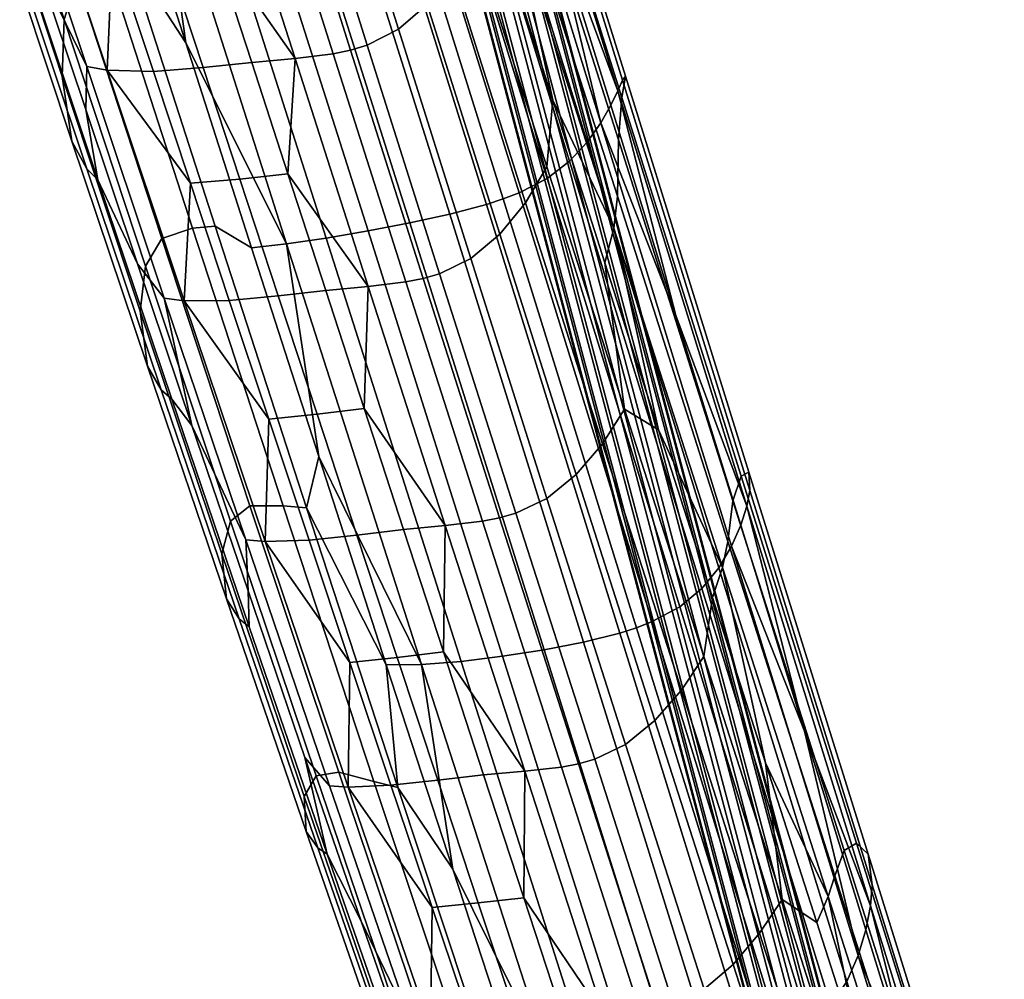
# Model space of a CAD drawing. Header units: millimetres. Extents: x -735 to 735, y -989 to 989.
# Tile 231 of 256: x 236 to 302, y 48 to 113. Entities that reach past the tile are written whole.
import ezdxf

# ---------------------------------------------------------------- set-up
doc = ezdxf.new("R2010")
doc.units = ezdxf.units.MM
doc.layers.add('lano', color=251, linetype='Continuous')
doc.layers.add('sedak', color=7, linetype='Continuous')

msp = doc.modelspace()

# ---------------------------------------------------------------- meshes
at = {"layer": 'lano'}
mesh = msp.add_polyface(dxfattribs=at)
corners = [(267.655, 119.387, 1316.817), (268.574, 119.569, 1316.803), (238.792, 231.89, 803.392), (237.873, 231.708, 803.405), (266.809, 118.833, 1316.745), (237.027, 231.154, 803.333), (266.253, 117.998, 1316.594), (236.471, 230.319, 803.182), (266.078, 117.097, 1316.407), (236.296, 229.418, 802.995), (266.253, 116.2, 1316.201), (236.471, 228.521, 802.789), (266.809, 115.379, 1315.989), (237.027, 227.7, 802.577), (267.655, 114.845, 1315.823), (237.873, 227.166, 802.411), (268.574, 114.685, 1315.735), (238.792, 227.006, 802.323), (269.493, 114.868, 1315.721), (239.71, 227.188, 802.31), (270.339, 115.421, 1315.793), (240.556, 227.743, 802.382), (270.895, 116.256, 1315.944), (241.112, 228.577, 802.532), (271.07, 117.157, 1316.131), (241.288, 229.479, 802.719), (270.895, 118.054, 1316.337), (241.112, 230.375, 802.926), (270.339, 118.875, 1316.549), (240.556, 231.196, 803.137), (269.493, 119.409, 1316.715), (239.71, 231.73, 803.303), (297.438, 7.066, 1830.228), (298.356, 7.249, 1830.215), (296.036, 5.677, 1830.006), (296.591, 6.512, 1830.156), (296.036, 3.879, 1829.613), (295.86, 4.776, 1829.819), (297.438, 2.524, 1829.235), (296.591, 3.058, 1829.401), (299.275, 2.546, 1829.133), (298.356, 2.364, 1829.146), (300.677, 3.935, 1829.356), (300.121, 3.101, 1829.205), (300.677, 5.733, 1829.749), (300.852, 4.836, 1829.543), (299.275, 7.088, 1830.127), (300.121, 6.554, 1829.961), (300.03, 16.556, 1913.726), (300.947, 16.749, 1913.76), (300.947, 16.964, 1909.757), (300.03, 16.77, 1909.769), (301.87, 16.595, 1913.733), (301.87, 16.809, 1909.767), (300.947, 16.269, 1905.92), (301.87, 16.12, 1905.965)]
mesh.append_faces([[corners[k] for k in face] for face in [(0, 1, 2, 3), (4, 0, 3, 5), (6, 4, 5, 7), (8, 6, 7, 9), (10, 8, 9, 11), (12, 10, 11, 13), (14, 12, 13, 15), (16, 14, 15, 17), (18, 16, 17, 19), (20, 18, 19, 21), (22, 20, 21, 23), (24, 22, 23, 25), (26, 24, 25, 27), (28, 26, 27, 29), (30, 28, 29, 31), (1, 30, 31, 2), (0, 32, 33, 1), (6, 34, 35, 4), (4, 35, 32, 0), (10, 36, 37, 8), (14, 38, 39, 12), (12, 39, 36, 10), (8, 37, 34, 6), (18, 40, 41, 16), (22, 42, 43, 20), (20, 43, 40, 18), (26, 44, 45, 24), (30, 46, 47, 28), (1, 33, 46, 30), (28, 47, 44, 26), (24, 45, 42, 22), (16, 41, 38, 14), (48, 49, 50, 51), (49, 52, 53, 50), (54, 50, 53, 55)]])
at = {"layer": 'sedak'}
mesh = msp.add_polyface(dxfattribs=at)
corners = [(268.937, 122.718, 603.848), (268.808, 120.168, 591.669), (257.142, 156.026, 585.873), (257.045, 159.229, 598.894), (275.975, 100.71, 606.96), (275.731, 98.555, 595.255), (276.036, 104.473, 635.194), (268.729, 127.483, 633.482), (276.272, 107.309, 668.044), (268.661, 131.506, 668.202), (276.504, 108.754, 702.067), (268.582, 134.154, 704.062), (276.321, 108.465, 733.341), (268.122, 134.9, 736.658), (276.01, 107.769, 746.551), (267.7, 134.61, 750.314), (262.284, 136.391, 578.152), (259.519, 144.908, 576.624), (265.204, 127.294, 579.789), (271.647, 107.145, 583.454), (268.317, 117.552, 581.554), (267.135, 133.941, 761.447), (271.256, 120.615, 759.449), (275.53, 106.793, 757.371), (254.194, 126.871, 555.394), (259.227, 110.829, 558.416), (258.116, 110.491, 558.005), (253.07, 126.511, 554.993), (249.291, 142.537, 552.441), (248.159, 142.141, 552.051), (261.309, 111.883, 560.071), (266.15, 96.534, 563.011), (264.072, 95.516, 561.325), (256.28, 127.969, 557.017), (251.363, 143.701, 554.028), (263.232, 113.551, 562.879), (268.093, 98.161, 565.862), (258.177, 129.679, 559.78), (253.206, 145.465, 556.743), (264.929, 115.723, 567.092), (269.83, 100.272, 570.1), (259.821, 131.906, 563.967), (254.761, 147.754, 560.904), (266.302, 118.226, 573.013), (271.257, 102.676, 575.995), (261.12, 134.502, 569.92), (255.954, 150.443, 566.895), (269.391, 100.93, 777.925), (260.839, 128.377, 782.337), (259.766, 127.949, 782.554), (268.333, 100.521, 778.14), (271.26, 101.888, 776.769), (262.734, 129.365, 781.18), (272.771, 103.048, 774.59), (264.265, 130.533, 778.995), (273.956, 104.326, 770.971), (265.471, 131.775, 775.339), (274.86, 105.611, 765.401), (266.409, 132.956, 769.671)]
mesh.append_faces([[corners[k] for k in face] for face in [(0, 1, 2, 3), (4, 5, 1, 0), (6, 4, 0, 7), (8, 6, 7, 9), (10, 8, 9, 11), (12, 10, 11, 13), (14, 12, 13, 15), (16, 2, 1, 1), (17, 2, 16, 16), (16, 1, 18, 18), (1, 19, 20, 20), (5, 19, 1, 1), (15, 21, 22, 22), (22, 14, 15, 15), (23, 14, 22, 22), (20, 18, 1, 1), (24, 25, 26, 27), (28, 24, 27, 29), (30, 31, 32, 25), (33, 30, 25, 24), (34, 33, 24, 28), (35, 36, 31, 30), (37, 35, 30, 33), (38, 37, 33, 34), (39, 40, 36, 35), (41, 39, 35, 37), (42, 41, 37, 38), (43, 44, 40, 39), (45, 43, 39, 41), (46, 45, 41, 42), (45, 16, 18, 43), (43, 20, 19, 44), (16, 45, 17, 17), (20, 43, 18, 18), (47, 48, 49, 50), (51, 52, 48, 47), (53, 54, 52, 51), (55, 56, 54, 53), (57, 58, 56, 55), (58, 57, 22, 22), (58, 22, 21, 21), (57, 23, 22, 22)]])
mesh = msp.add_polyface(dxfattribs=at)
corners = [(241.678, 116.65, 733.23), (247.527, 98.561, 730.936), (249.045, 98.696, 743.373), (243.134, 117.07, 745.973), (235.865, 134.762, 735.518), (237.239, 135.504, 748.571), (239.797, 115.237, 702.805), (245.471, 97.875, 701.421), (234.192, 132.538, 704.188), (238.933, 112.543, 668.39), (244.381, 96.026, 668.276), (233.567, 128.955, 668.533), (238.804, 108.718, 634.47), (244.032, 93.015, 635.649), (233.664, 124.294, 633.349), (234.499, 119.289, 603.271), (239.463, 104.382, 605.356), (229.784, 133.328, 601.365), (228.777, 138.983, 632.361), (235.564, 117.188, 590.905), (240.457, 102.539, 593.321), (230.923, 130.977, 588.675), (236.345, 116.347, 585.484), (241.204, 101.807, 588.024), (231.738, 130.032, 583.13), (247.081, 110.976, 755.643), (251.483, 97.246, 753.563), (242.85, 124.217, 757.646), (237.158, 116.186, 580.517), (240.385, 106.514, 582.277), (234.139, 125.189, 578.892), (258.116, 110.491, 558.005), (262.969, 95.193, 560.907), (261.812, 94.961, 560.774), (256.945, 110.245, 557.876), (253.07, 126.511, 554.993), (251.881, 126.244, 554.867), (268.333, 100.521, 778.14), (259.766, 127.949, 782.554), (258.619, 127.557, 782.522), (267.203, 100.15, 778.107), (241.814, 109.153, 573.622), (246.965, 93.71, 576.598), (245.643, 93.889, 580.316), (240.457, 109.4, 577.385), (236.438, 125.269, 570.547), (235.044, 125.589, 574.36), (247.392, 101.568, 569.004), (244.913, 109.065, 567.539), (242.182, 117.326, 565.933), (239.607, 125.08, 564.431), (236.914, 133.094, 562.88), (251.494, 109.658, 560.209), (253.914, 102.2, 561.64), (250.696, 101.846, 564.609), (248.248, 109.315, 563.158), (246.32, 125.607, 557.166), (248.828, 117.88, 558.638), (245.55, 117.547, 561.564), (243.009, 125.277, 560.072), (240.361, 133.275, 558.53), (254.392, 109.924, 558.468), (259.296, 94.657, 561.375), (249.278, 125.889, 555.452), (243.713, 133.609, 555.641), (243.847, 96.18, 584.174), (256.481, 97.905, 767.91), (247.804, 125.169, 772.286), (245.161, 124.679, 766.027), (253.83, 97.515, 761.75), (259.285, 98.384, 772.352), (250.617, 125.692, 776.765), (262.087, 98.921, 775.386), (253.441, 126.253, 779.804), (264.75, 99.498, 777.275), (256.134, 126.863, 781.692), (238.847, 136.759, 759.538)]
mesh.append_faces([[corners[k] for k in face] for face in [(0, 1, 2, 3), (4, 0, 3, 5), (6, 7, 1, 0), (8, 6, 0, 4), (9, 10, 7, 6), (11, 9, 6, 8), (12, 13, 10, 9), (14, 12, 9, 11), (15, 16, 12, 14), (17, 15, 14, 18), (19, 20, 16, 15), (21, 19, 15, 17), (22, 23, 20, 19), (24, 22, 19, 21), (25, 3, 2, 26), (3, 27, 5, 5), (3, 25, 27, 27), (22, 28, 29, 23), (24, 30, 28, 22), (31, 32, 33, 34), (35, 31, 34, 36), (37, 38, 39, 40), (41, 42, 43, 44), (45, 41, 44, 46), (47, 41, 48, 48), (49, 45, 50, 50), (41, 49, 48, 48), (45, 49, 41, 41), (45, 51, 50, 50), (52, 53, 54, 55), (55, 54, 47, 48), (56, 57, 58, 59), (59, 58, 49, 50), (58, 55, 48, 49), (57, 52, 55, 58), (60, 59, 50, 51), (61, 53, 52, 52), (62, 53, 61, 61), (57, 61, 52, 52), (63, 57, 56, 56), (61, 57, 63, 63), (64, 63, 56, 56), (34, 33, 62, 61), (36, 34, 61, 63), (29, 44, 43, 65), (29, 28, 44, 44), (30, 46, 28, 28), (28, 46, 44, 44), (66, 67, 68, 69), (70, 71, 67, 66), (72, 73, 71, 70), (74, 75, 73, 72), (40, 39, 75, 74), (68, 27, 25, 25), (26, 69, 25, 25), (68, 25, 69, 69), (68, 76, 27, 27)]])
mesh = msp.add_polyface(dxfattribs=at)
corners = [(283.371, 77.591, 610.235), (283.012, 75.841, 599.022), (275.731, 98.555, 595.255), (275.975, 100.71, 606.96), (283.707, 80.314, 637.014), (276.036, 104.473, 635.194), (284.25, 81.949, 667.903), (276.272, 107.309, 668.044), (284.775, 82.235, 699.994), (276.504, 108.754, 702.067), (284.836, 81.008, 729.884), (276.321, 108.465, 733.341), (284.625, 79.944, 742.63), (276.01, 107.769, 746.551), (291.143, 56.889, 638.702), (290.535, 55.186, 613.315), (291.974, 57.394, 667.74), (292.758, 56.643, 697.996), (293.026, 54.601, 726.543), (278.723, 85.066, 587.502), (275.139, 96.243, 585.453), (271.647, 107.145, 583.454), (285.881, 62.76, 591.556), (282.327, 73.833, 589.553), (279.88, 92.728, 755.251), (275.53, 106.793, 757.371), (284.227, 78.671, 753.125), (288.492, 64.875, 751.029), (269.18, 79.481, 564.398), (274.453, 63.008, 567.578), (273.363, 62.7, 567.148), (268.083, 79.169, 563.973), (264.072, 95.516, 561.325), (262.969, 95.193, 560.907), (259.227, 110.829, 558.416), (258.116, 110.491, 558.005), (271.257, 80.474, 566.111), (276.524, 64.001, 569.31), (266.15, 96.534, 563.011), (273.215, 82.07, 569.002), (278.483, 65.599, 572.226), (268.093, 98.161, 565.862), (274.98, 84.127, 573.261), (280.261, 67.639, 576.491), (269.83, 100.272, 570.1), (276.453, 86.436, 579.123), (281.76, 69.886, 582.304), (271.257, 102.676, 575.995), (278.298, 72.223, 773.337), (269.391, 100.93, 777.925), (268.333, 100.521, 778.14), (277.253, 71.814, 773.553), (280.14, 73.205, 772.182), (271.26, 101.888, 776.769), (281.621, 74.427, 770.008), (272.771, 103.048, 774.59), (282.766, 75.813, 766.425), (273.956, 104.326, 770.971), (283.62, 77.262, 760.956), (274.86, 105.611, 765.401)]
mesh.append_faces([[corners[k] for k in face] for face in [(0, 1, 2, 3), (4, 0, 3, 5), (6, 4, 5, 7), (8, 6, 7, 9), (10, 8, 9, 11), (12, 10, 11, 13), (14, 15, 0, 4), (16, 14, 4, 6), (17, 16, 6, 8), (18, 17, 8, 10), (2, 19, 20, 20), (2, 20, 21, 21), (1, 22, 23, 23), (1, 23, 19, 19), (2, 1, 19, 19), (12, 13, 24, 24), (13, 25, 24, 24), (12, 26, 27, 27), (26, 12, 24, 24), (28, 29, 30, 31), (32, 28, 31, 33), (34, 32, 33, 35), (36, 37, 29, 28), (38, 36, 28, 32), (39, 40, 37, 36), (41, 39, 36, 38), (42, 43, 40, 39), (44, 42, 39, 41), (45, 46, 43, 42), (47, 45, 42, 44), (23, 46, 45, 19), (47, 21, 20, 45), (19, 45, 20, 20), (48, 49, 50, 51), (52, 53, 49, 48), (54, 55, 53, 52), (56, 57, 55, 54), (58, 59, 57, 56), (58, 26, 24, 59), (59, 24, 25, 25), (58, 27, 26, 26)]])
mesh = msp.add_polyface(dxfattribs=at)
corners = [(253.592, 79.962, 728.574), (259.668, 61.51, 726.228), (261.279, 61.118, 738.037), (255.16, 79.829, 740.697), (247.527, 98.561, 730.936), (249.045, 98.696, 743.373), (251.378, 79.964, 699.997), (257.314, 62.142, 698.584), (245.471, 97.875, 701.421), (250.07, 78.941, 668.169), (255.802, 61.901, 668.058), (244.381, 96.026, 668.276), (249.498, 76.753, 636.882), (255.013, 60.517, 638.096), (244.032, 93.015, 635.649), (244.52, 89.333, 607.503), (249.81, 73.74, 609.733), (239.463, 104.382, 605.356), (238.804, 108.718, 634.47), (245.441, 87.74, 595.794), (250.656, 72.398, 598.362), (240.457, 102.539, 593.321), (246.153, 87.111, 590.62), (251.331, 71.871, 593.315), (241.204, 101.807, 588.024), (260.495, 69.327, 749.323), (255.98, 83.279, 751.443), (251.483, 97.246, 753.563), (243.847, 96.18, 584.174), (247.494, 85.36, 586.169), (251.253, 74.271, 588.213), (240.385, 106.514, 582.277), (268.083, 79.169, 563.973), (273.363, 62.7, 567.148), (272.225, 62.48, 567.011), (266.937, 78.946, 563.837), (262.969, 95.193, 560.907), (261.812, 94.961, 560.774), (277.253, 71.814, 773.553), (268.333, 100.521, 778.14), (267.203, 100.15, 778.107), (276.134, 71.452, 773.52), (252.383, 77.578, 579.721), (257.944, 61.138, 582.897), (256.703, 61.213, 586.512), (251.101, 77.695, 583.392), (246.965, 93.71, 576.598), (245.643, 93.889, 580.316), (258.069, 69.471, 575.312), (255.332, 77.669, 573.699), (252.631, 85.78, 572.103), (249.993, 93.721, 570.543), (247.392, 101.568, 569.004), (241.814, 109.153, 573.622), (261.653, 78.391, 566.242), (264.325, 70.192, 567.835), (261.229, 69.82, 570.879), (258.528, 78.014, 569.271), (256.449, 94.392, 563.144), (259.02, 86.483, 564.673), (255.864, 86.109, 567.684), (253.262, 94.026, 566.135), (250.696, 101.846, 564.609), (253.914, 102.2, 561.64), (264.453, 78.654, 564.446), (269.769, 62.203, 567.625), (259.296, 94.657, 561.375), (265.503, 69.552, 763.368), (256.481, 97.905, 767.91), (253.83, 97.515, 761.75), (262.856, 69.348, 757.311), (268.288, 69.896, 767.771), (259.285, 98.384, 772.352), (271.065, 70.333, 770.798), (262.087, 98.921, 775.386), (273.704, 70.84, 772.687), (264.75, 99.498, 777.275)]
mesh.append_faces([[corners[k] for k in face] for face in [(0, 1, 2, 3), (4, 0, 3, 5), (6, 7, 1, 0), (8, 6, 0, 4), (9, 10, 7, 6), (11, 9, 6, 8), (12, 13, 10, 9), (14, 12, 9, 11), (15, 16, 12, 14), (17, 15, 14, 18), (19, 20, 16, 15), (21, 19, 15, 17), (22, 23, 20, 19), (24, 22, 19, 21), (3, 25, 26, 26), (27, 5, 3, 26), (24, 28, 29, 22), (22, 29, 30, 23), (24, 31, 28, 28), (32, 33, 34, 35), (36, 32, 35, 37), (38, 39, 40, 41), (42, 43, 44, 45), (46, 42, 45, 47), (48, 42, 49, 49), (50, 46, 51, 51), (42, 50, 49, 49), (46, 50, 42, 42), (46, 52, 51, 51), (53, 52, 46, 46), (54, 55, 56, 57), (57, 56, 48, 49), (58, 59, 60, 61), (61, 60, 50, 51), (60, 57, 49, 50), (59, 54, 57, 60), (62, 61, 51, 52), (63, 58, 61, 62), (64, 55, 54, 54), (65, 55, 64, 64), (59, 64, 54, 54), (66, 59, 58, 58), (64, 59, 66, 66), (63, 66, 58, 58), (35, 34, 65, 64), (37, 35, 64, 66), (45, 30, 29, 29), (47, 29, 28, 28), (45, 29, 47, 47), (67, 68, 69, 70), (71, 72, 68, 67), (73, 74, 72, 71), (75, 76, 74, 73), (41, 40, 76, 75), (69, 27, 26, 26), (70, 26, 25, 25), (69, 26, 70, 70)]])
mesh = msp.add_polyface(dxfattribs=at)
corners = [(290.535, 55.186, 613.315), (290.07, 53.821, 602.588), (283.012, 75.841, 599.022), (283.371, 77.591, 610.235), (292.906, 53.19, 738.83), (293.026, 54.601, 726.543), (284.836, 81.008, 729.884), (284.625, 79.944, 742.63), (296.879, 35.321, 615.842), (296.326, 34.291, 605.569), (297.743, 36.078, 640.021), (291.143, 56.889, 638.702), (298.823, 35.609, 667.515), (291.974, 57.394, 667.74), (299.813, 34.022, 696.227), (292.758, 56.643, 697.996), (300.248, 31.311, 723.573), (300.219, 29.561, 735.428), (292.555, 41.974, 595.227), (289.314, 52.068, 593.463), (285.881, 62.76, 591.556), (295.531, 32.697, 596.798), (288.492, 64.875, 751.029), (296.469, 39.071, 747.074), (292.599, 51.591, 749), (300.024, 27.567, 745.289), (279.734, 46.568, 570.774), (285.186, 29.645, 574.088), (284.119, 29.301, 573.662), (278.653, 46.25, 570.342), (274.453, 63.008, 567.578), (273.363, 62.7, 567.148), (281.788, 47.6, 572.51), (287.2, 30.782, 575.803), (276.524, 64.001, 569.31), (283.727, 49.259, 575.427), (289.084, 32.603, 578.682), (278.483, 65.599, 572.226), (285.49, 51.351, 579.668), (290.792, 34.865, 582.851), (280.261, 67.639, 576.491), (286.99, 53.601, 585.406), (292.25, 37.231, 588.464), (281.76, 69.886, 582.304), (282.327, 73.833, 589.553), (287.041, 43.978, 768.884), (278.298, 72.223, 773.337), (277.253, 71.814, 773.553), (286.01, 43.545, 769.1), (288.84, 45.071, 767.726), (280.14, 73.205, 772.182), (290.256, 46.483, 765.554), (281.621, 74.427, 770.008), (291.321, 48.122, 762.005), (282.766, 75.813, 766.425), (299.041, 23.131, 758.015), (298.122, 21.027, 761.536), (292.085, 49.864, 756.635), (283.62, 77.262, 760.956), (299.651, 25.373, 752.736)]
mesh.append_faces([[corners[k] for k in face] for face in [(0, 1, 2, 3), (4, 5, 6, 7), (8, 9, 1, 0), (10, 8, 0, 11), (12, 10, 11, 13), (14, 12, 13, 15), (16, 14, 15, 5), (17, 16, 5, 4), (1, 18, 19, 19), (1, 19, 20, 20), (1, 20, 2, 2), (9, 21, 18, 1), (4, 7, 22, 22), (17, 4, 23, 23), (4, 24, 23, 23), (25, 17, 23, 23), (24, 4, 22, 22), (26, 27, 28, 29), (30, 26, 29, 31), (32, 33, 27, 26), (34, 32, 26, 30), (35, 36, 33, 32), (37, 35, 32, 34), (38, 39, 36, 35), (40, 38, 35, 37), (41, 42, 39, 38), (43, 41, 38, 40), (41, 19, 18, 42), (43, 44, 20, 41), (42, 18, 21, 21), (41, 20, 19, 19), (45, 46, 47, 48), (49, 50, 46, 45), (51, 52, 50, 49), (53, 54, 52, 51), (55, 53, 51, 56), (57, 58, 54, 53), (59, 57, 53, 55), (58, 57, 22, 22), (57, 59, 23, 23), (57, 24, 22, 22), (57, 23, 24, 24)]])
mesh = msp.add_polyface(dxfattribs=at)
corners = [(259.668, 61.51, 726.228), (265.754, 43.251, 723.907), (267.404, 42.602, 735.4), (261.279, 61.118, 738.037), (257.314, 62.142, 698.584), (263.275, 44.465, 697.185), (255.802, 61.901, 668.058), (261.574, 44.955, 667.927), (260.576, 44.354, 639.251), (266.034, 28.774, 640.264), (267.227, 28.635, 667.757), (255.013, 60.517, 638.096), (255.147, 58.175, 611.935), (260.523, 42.697, 614.062), (249.81, 73.74, 609.733), (249.498, 76.753, 636.882), (255.915, 57.079, 600.902), (261.211, 41.844, 603.372), (250.656, 72.398, 598.362), (256.553, 56.646, 595.984), (261.811, 41.497, 598.591), (251.331, 71.871, 593.315), (273.381, 30.074, 743.337), (269.272, 42.473, 745.231), (264.951, 55.641, 747.239), (260.495, 69.327, 749.323), (255.16, 79.829, 740.697), (258.827, 52.155, 592.257), (262.498, 41.563, 594.159), (251.253, 74.271, 588.213), (255.055, 63.131, 590.259), (278.653, 46.25, 570.342), (284.119, 29.301, 573.662), (283.003, 29.073, 573.527), (277.524, 46.031, 570.205), (273.363, 62.7, 567.148), (272.225, 62.48, 567.011), (286.01, 43.545, 769.1), (277.253, 71.814, 773.553), (276.134, 71.452, 773.52), (284.902, 43.18, 769.068), (263.464, 44.967, 585.992), (269.078, 28.721, 589.043), (267.899, 28.824, 592.502), (262.258, 45.031, 589.54), (257.944, 61.138, 582.897), (256.703, 61.213, 586.512), (269.115, 36.661, 581.73), (266.27, 45.06, 580.097), (263.565, 53.082, 578.529), (260.815, 61.268, 576.924), (258.069, 69.471, 575.312), (252.383, 77.578, 579.721), (272.364, 45.589, 572.636), (275.173, 37.024, 574.313), (272.165, 36.834, 577.353), (269.341, 45.319, 575.69), (267.01, 61.96, 569.438), (269.705, 53.714, 571.048), (266.662, 53.393, 574.105), (263.942, 61.606, 572.492), (261.229, 69.82, 570.879), (264.325, 70.192, 567.835), (275.09, 45.775, 570.82), (280.588, 28.858, 574.134), (269.769, 62.203, 567.625), (265.997, 31.569, 595.917), (251.101, 77.695, 583.392), (274.305, 42.008, 758.972), (265.503, 69.552, 763.368), (262.856, 69.348, 757.311), (271.653, 42.141, 753.021), (277.087, 42.056, 763.333), (268.288, 69.896, 767.771), (279.857, 42.265, 766.35), (271.065, 70.333, 770.798), (282.487, 42.625, 768.236), (273.704, 70.84, 772.687)]
mesh.append_faces([[corners[k] for k in face] for face in [(0, 1, 2, 3), (4, 5, 1, 0), (6, 7, 5, 4), (8, 9, 10, 7), (11, 8, 7, 6), (12, 13, 8, 11), (14, 12, 11, 15), (16, 17, 13, 12), (18, 16, 12, 14), (19, 20, 17, 16), (21, 19, 16, 18), (2, 22, 23, 23), (24, 3, 2, 23), (3, 24, 25, 25), (25, 26, 3, 3), (19, 27, 28, 20), (21, 29, 30, 19), (19, 30, 27, 27), (31, 32, 33, 34), (35, 31, 34, 36), (37, 38, 39, 40), (41, 42, 43, 44), (45, 41, 44, 46), (47, 41, 48, 48), (49, 45, 50, 50), (41, 49, 48, 48), (45, 49, 41, 41), (45, 51, 50, 50), (52, 51, 45, 45), (53, 54, 55, 56), (56, 55, 47, 48), (57, 58, 59, 60), (60, 59, 49, 50), (59, 56, 48, 49), (58, 53, 56, 59), (61, 60, 50, 51), (62, 57, 60, 61), (63, 54, 53, 53), (64, 54, 63, 63), (58, 63, 53, 53), (65, 58, 57, 57), (63, 58, 65, 65), (62, 65, 57, 57), (34, 33, 64, 63), (36, 34, 63, 65), (28, 44, 43, 66), (44, 28, 27, 27), (44, 27, 30, 46), (29, 67, 46, 30), (68, 69, 70, 71), (72, 73, 69, 68), (74, 75, 73, 72), (76, 77, 75, 74), (40, 39, 77, 76), (25, 24, 70, 70), (23, 71, 24, 24), (70, 24, 71, 71), (22, 71, 23, 23)]])

doc.saveas('drawing.dxf')
